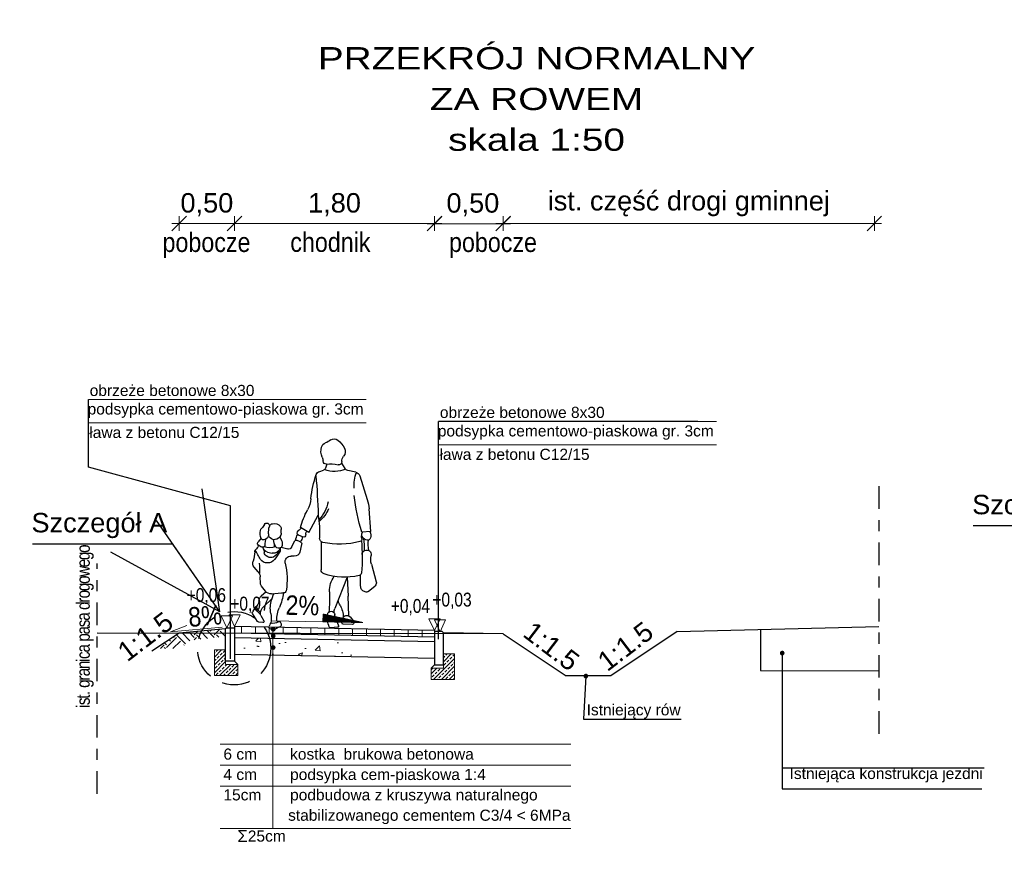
# Model space of a CAD drawing. Header units: metres. Extents: x -854 to 2789, y -128 to 3826.
# Tile 3 of 22: x 185 to 194, y 46 to 53. Entities that reach past the tile are written whole.
import ezdxf
from ezdxf.enums import TextEntityAlignment as Align

# ---------------------------------------------------------------- set-up
doc = ezdxf.new("R2010")
doc.units = ezdxf.units.M
doc.linetypes.add('DASHDOTX2', pattern=[50.8, 25.4, -12.7, 0, -12.7])
doc.linetypes.add('DASHED2', pattern=[0.375, 0.25, -0.125])
doc.layers.add('bloki', color=253, linetype='Continuous')
for name, color, linetype, lineweight in [('D_3_KONSTRUKCJA_ISTN', 9, 'Continuous', 30), ('D_3_KRESKOWANIE', 7, 'Continuous', 0), ('D_3_OPIS', 7, 'Continuous', 0), ('D_3_WYMIAROWANIE', 7, 'Continuous', 0), ('kreskowanie', 7, 'Continuous', 0), ('opis warstw', 7, 'Continuous', 0), ('pochylenia', 7, 'Continuous', 0), ('rzedne', 7, 'Continuous', 0), ('szczegół techniczny', 7, 'Continuous', 0)]:
    doc.layers.add(name, color=color, linetype=linetype, lineweight=lineweight)
doc.styles.add('opisy', font='arial.ttf', dxfattribs={"height": 0.175})
doc.styles.add('wym 1do50', font='arial.ttf', dxfattribs={"height": 0.175})
doc.styles.add('wym 1do50_0', font='arial.ttf')
doc.dimstyles.new('odniesienie', dxfattribs={"dimtxt": 1, "dimasz": 0, "dimexe": 0, "dimexo": 0, "dimgap": 0, "dimtad": 0, "dimdec": 0, "dimzin": 1, "dimdsep": 46, "dimtxsty": 'wym 1do50_0', "dimblk": 'TerminatorOpen', "dimcen": 0.09000000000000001, "dimse1": 1, "dimse2": 1, "dimadec": 6, "dimazin": 0, "dimtfac": 1, "dimtdec": 0, "dimtofl": 0, "dimtmove": 0, "dimatfit": 3, "dimldrblk": 'TerminatorOpen', "dimfxl": 1, "dimtzin": 1, "dimarcsym": 0})
doc.dimstyles.new('Wymiar_1 50', dxfattribs={"dimtxt": 0.175, "dimasz": 0.013125, "dimexe": 0.0175, "dimexo": 2.275, "dimgap": 0.065625, "dimtad": 1, "dimzin": 0, "dimtxsty": 'wym 1do50', "dimblk": 'znacznik wymiaru', "dimcen": 0.3, "dimse1": 1, "dimse2": 1, "dimadec": 0, "dimazin": 0, "dimtfac": 1, "dimtmove": 1, "dimatfit": 2, "dimfxl": 1, "dimtzin": 0, "dimlwd": -1, "dimlwe": 0, "dimarcsym": 0})

# ---------------------------------------------------------------- blocks, each defined once
blk = doc.blocks.new('TerminatorOpen')
at = {"color": 0, "linetype": 'ByBlock', "lineweight": -2}
for q in [(-1, 0.5), (-1, 0), (-1, -0.5)]:
    blk.add_line((0, 0), q, dxfattribs=at)
blk = doc.blocks.new('tytyyyy')
for p, q in [((1056.896188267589, 526.5077083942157), (1056.865527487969, 526.4583772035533)), ((1056.767370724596, 526.4257688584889), (1056.840506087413, 526.4409133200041)), ((1057.029200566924, 526.4996024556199), (1057.041426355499, 526.4614644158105)), ((1057.093202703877, 526.4329919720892), (1057.059834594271, 526.4432648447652)), ((1056.731870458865, 526.3936447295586), (1056.665265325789, 526.1812611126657)), ((1056.633125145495, 525.8915366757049), (1056.648823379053, 526.0958919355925)), ((1057.190316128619, 525.8822268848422), (1057.106873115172, 526.0397763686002)), ((1056.633125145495, 525.8915366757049), (1056.714449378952, 525.8859936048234)), ((1057.190316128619, 525.8822268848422), (1057.266798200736, 525.9275291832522)), ((1057.079583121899, 525.8013520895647), (1057.081070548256, 525.5485564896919)), ((1057.247210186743, 525.8429491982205), (1057.282854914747, 525.8584708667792)), ((1057.267937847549, 525.8002686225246), (1057.302392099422, 525.8139524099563)), ((1057.345829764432, 525.7507688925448), (1057.317603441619, 525.8080936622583)), ((1057.450749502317, 525.8452258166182), (1057.435848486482, 525.8111407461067)), ((1057.581838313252, 525.8201562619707), (1057.585404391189, 525.783984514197)), ((1057.620974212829, 525.8332969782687), (1057.645428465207, 525.7997068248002)), ((1057.255468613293, 525.7761006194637), (1057.272434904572, 525.7067801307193)), ((1057.439644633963, 525.7498700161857), (1057.380147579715, 525.7348914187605)), ((1057.448082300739, 525.7438159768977), (1057.448044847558, 525.7267854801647)), ((1057.5631277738, 525.7062878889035), (1057.520982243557, 525.697555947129)), ((1057.597220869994, 525.7296238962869), (1057.592924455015, 525.70118623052)), ((1057.321923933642, 525.6700519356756), (1057.349208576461, 525.6715233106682)), ((1056.628068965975, 525.5974462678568), (1056.583908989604, 525.4404104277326)), ((1057.647132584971, 525.530340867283), (1057.683151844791, 525.571879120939)), ((1056.844847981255, 525.4819593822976), (1056.837873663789, 525.3098192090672)), ((1056.844847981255, 525.4819593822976), (1056.955987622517, 525.1987732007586)), ((1057.625741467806, 525.4252178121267), (1057.628563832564, 525.4840112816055)), ((1056.655120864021, 525.352644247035), (1056.594831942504, 525.4043349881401)), ((1056.683242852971, 525.3487437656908), (1056.704513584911, 525.3585805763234)), ((1056.691675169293, 525.3557555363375), (1056.691675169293, 525.3557555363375)), ((1057.575337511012, 525.3482354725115), (1057.618652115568, 525.310116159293)), ((1057.581910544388, 525.3554425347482), (1057.616402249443, 525.3999208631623)), ((1056.830340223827, 525.1323606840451), (1056.837897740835, 525.3106752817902)), ((1057.527464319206, 525.332109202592), (1057.437277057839, 525.3412905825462)), ((1057.51001648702, 525.3338855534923), (1057.526300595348, 525.2779064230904)), ((1057.523697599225, 525.286847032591), (1057.596388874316, 525.2184628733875)), ((1057.676295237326, 525.2044099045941), (1057.698157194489, 525.1700332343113)), ((1056.819045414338, 525.1229545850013), (1056.786247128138, 525.0826710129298)), ((1056.894353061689, 525.0758090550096), (1056.885904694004, 525.1083692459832)), ((1056.955642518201, 525.1337116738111), (1056.923154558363, 525.0443751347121)), ((1057.623459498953, 525.1373018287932), (1057.595602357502, 525.0880348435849)), ((1057.651693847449, 525.0831365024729), (1057.69805821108, 525.1540487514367)), ((1056.799968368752, 525.0548138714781), (1056.880251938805, 525.0570476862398)), ((1056.932127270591, 525.0305067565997), (1056.99561576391, 525.0258491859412)), ((1057.537287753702, 525.0171118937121), (1057.500885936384, 525.0122643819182)), ((1057.605286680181, 525.0731445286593), (1057.640918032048, 525.0766142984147))]:
    blk.add_line(p, q)
for centre, radius, start, end in [((1057.064909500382, 526.54395772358), 0.2186948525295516, 128.3056999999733, 153.0738000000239), ((1056.96115883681, 526.6753033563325), 0.051317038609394, 52.95690999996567, 128.3056999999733), ((1057.105476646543, 526.8665178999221), 0.1882492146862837, 232.9568999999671, 250.2739999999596), ((1057.023408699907, 526.6376415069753), 0.0548972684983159, 15.93230000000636, 70.2739999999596), ((1056.930281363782, 526.6123338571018), 0.0676996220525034, 153.0738000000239, 219.5306000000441), ((1056.941672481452, 526.6143081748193), 0.1398980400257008, 337.2057999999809, 15.93230000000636), ((1056.825786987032, 526.526103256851), 0.0677823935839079, 356.2085000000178, 39.53064999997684), ((1056.92068799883, 526.5198137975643), 0.0273258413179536, 176.2085000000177, 285.0842000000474), ((1056.993534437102, 526.2495355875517), 0.2525968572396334, 81.41872000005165, 105.0842000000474), ((1057.035342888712, 526.5266008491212), 0.0276051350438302, 261.4187000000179, 357.6623999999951), ((1057.16275861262, 526.5214028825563), 0.0999164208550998, 157.2057999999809, 177.6623999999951), ((1056.776950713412, 526.3795061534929), 0.0472447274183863, 101.697600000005, 162.5880999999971), ((1056.483606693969, 526.3078662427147), 0.300481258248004, 355.1933999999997, 22.71533000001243), ((1056.832659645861, 526.4788079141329), 0.0386986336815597, 281.697600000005, 328.1370000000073), ((1056.957945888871, 526.6913092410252), 0.2583419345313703, 247.8603999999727, 290.6346999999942), ((1057.068066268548, 526.4700037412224), 0.027974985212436, 197.7732999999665, 252.8886000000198), ((1057.079315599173, 526.3878876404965), 0.0471962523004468, 20.06587000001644, 72.88865999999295), ((1062.528023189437, 525.900172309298), 5.422947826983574, 174.7837000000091, 178.5247999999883), ((1056.3284114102, 526.1136019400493), 0.8466281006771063, 4.997221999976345, 20.06587000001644), ((1057.03113743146, 526.066520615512), 0.383440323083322, 162.5880999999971, 175.6070000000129), ((1054.714981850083, 526.4739951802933), 2.084133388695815, 343.6125000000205, 352.9352000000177), ((1057.343510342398, 526.2236928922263), 0.3315671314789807, 191.1175000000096, 222.9410999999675), ((1057.425803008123, 526.2095543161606), 0.2549509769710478, 184.9971999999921, 208.9210000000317), ((1057.271832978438, 526.2012102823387), 0.2782835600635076, 201.9069999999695, 231.627600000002), ((1056.580318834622, 525.7424195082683), 0.7110002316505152, 15.09100999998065, 28.92101000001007), ((1058.068761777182, 525.8787972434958), 0.9752653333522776, 170.4990999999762, 182.6477999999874), ((1057.569596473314, 525.9437758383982), 0.0246504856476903, 30.30855000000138, 196.4213999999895), ((1056.702472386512, 525.8560738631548), 0.0703044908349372, 150.238199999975, 198.3069999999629), ((1056.627464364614, 525.8490915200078), 0.0879570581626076, 347.0252999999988, 25.16718000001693), ((1057.177483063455, 525.8683237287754), 0.0406377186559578, 354.3062000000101, 38.3045499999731), ((1057.328274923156, 525.9582086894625), 0.0739865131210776, 206.8147000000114, 235.6382000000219), ((1057.273991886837, 525.8788132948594), 0.022190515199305, 293.5301000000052, 55.63820000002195), ((1057.471966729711, 525.916231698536), 0.0336642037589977, 138.3094999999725, 189.008699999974), ((1057.30891430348, 525.8903809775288), 0.1314234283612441, 354.0334000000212, 9.008720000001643), ((1057.502999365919, 525.888588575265), 0.0752227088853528, 78.67848999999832, 138.3094999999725), ((1057.508788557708, 525.9174917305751), 0.045745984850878, 37.65525000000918, 78.67848999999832), ((1057.379184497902, 525.8876575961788), 0.1738602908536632, 354.7791000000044, 16.42143999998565), ((1057.823930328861, 526.0924462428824), 0.2699486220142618, 210.3085000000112, 219.5402000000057), ((1057.579880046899, 525.8909775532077), 0.0465190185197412, 14.34761999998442, 39.540260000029), ((1057.514090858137, 525.8741503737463), 0.1144251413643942, 336.7203999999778, 14.34761999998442), ((1056.665102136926, 525.8437062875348), 0.0309418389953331, 198.3069999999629, 296.1542000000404), ((1056.401228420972, 525.7723178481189), 0.2546493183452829, 348.3603000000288, 9.7850260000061), ((1056.646225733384, 525.8821466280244), 0.0737661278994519, 296.1542000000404, 339.1453999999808), ((1057.14016096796, 525.7521600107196), 0.4488330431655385, 170.055199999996, 184.2115000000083), ((1058.397268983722, 525.6573178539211), 1.686482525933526, 174.8241000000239, 184.6522999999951), ((1056.736086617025, 525.8240647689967), 0.0235105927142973, 167.0252999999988, 256.182700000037), ((1056.913226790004, 526.5443081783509), 0.7652161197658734, 256.182700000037, 281.3220999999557), ((1057.055853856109, 525.8319540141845), 0.0387248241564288, 281.3220999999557, 2.647784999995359), ((1057.238823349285, 525.8622081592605), 0.0210059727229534, 174.3062000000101, 293.5301000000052), ((1057.318387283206, 525.8451616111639), 0.067819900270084, 180.6313999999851, 221.5789000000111), ((1057.275580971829, 525.7810230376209), 0.0207065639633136, 111.662200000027, 193.7520000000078), ((1057.189625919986, 525.7981230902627), 0.1212267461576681, 7.734789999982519, 33.24206999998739), ((1057.306827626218, 525.802788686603), 0.0120123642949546, 26.21463999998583, 111.662200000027), ((1057.505883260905, 525.7805200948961), 0.076436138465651, 156.385200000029, 190.1225999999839), ((1057.474179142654, 525.8731070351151), 0.0347394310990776, 174.0334000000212, 205.044500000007), ((1057.505816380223, 525.8878903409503), 0.0696615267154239, 205.044500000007, 262.4445999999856), ((1057.348387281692, 525.830608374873), 0.1602241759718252, 333.113199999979, 355.8491000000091), ((1057.501830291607, 525.857839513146), 0.0393435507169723, 262.4445999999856, 287.3513000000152), ((1057.494754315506, 525.8804826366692), 0.0630689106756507, 287.3513000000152, 337.8376999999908), ((1057.604050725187, 525.8671091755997), 0.0519439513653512, 174.7791000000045, 260.1996000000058), ((1057.598959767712, 525.837633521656), 0.0220331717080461, 260.1996000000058, 336.7203999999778), ((1057.607582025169, 525.7721519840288), 0.0467998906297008, 17.82352999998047, 36.03090000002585), ((1056.670131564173, 525.6850118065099), 0.0408746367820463, 359.0814000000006, 192.5530000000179), ((1057.319326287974, 525.7182568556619), 0.0482753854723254, 193.7520000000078, 273.0860000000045), ((1057.372806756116, 525.7640513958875), 0.0300692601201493, 206.2145999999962, 284.1313000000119), ((1057.462461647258, 525.7727699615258), 0.0323261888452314, 190.1225999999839, 333.113199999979), ((1057.484714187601, 525.7267025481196), 0.0366692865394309, 179.8733999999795, 213.5590999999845), ((1057.508400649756, 525.7582969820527), 0.0620317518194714, 193.4992000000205, 281.7022999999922), ((1058.714270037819, 526.5423579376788), 1.512170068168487, 213.5590999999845, 216.6243999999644), ((1057.55937978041, 525.7544794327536), 0.1051435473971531, 199.7230000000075, 240.7652999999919), ((1057.541445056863, 525.922411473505), 0.1760199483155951, 252.6801000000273, 287.8721000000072), ((1054.657325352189, 525.913757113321), 2.846556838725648, 356.7326999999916, 357.3302999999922), ((1057.552266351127, 525.758722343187), 0.0535512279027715, 281.7022999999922, 350.9387999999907), ((1057.665594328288, 525.7918951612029), 0.0805792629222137, 185.6343999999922, 202.4260999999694), ((1057.744144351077, 525.7636073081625), 0.1566958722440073, 177.1225000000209, 184.023000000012), ((1057.607606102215, 525.767965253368), 0.0178447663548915, 202.4260999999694, 286.3366999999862), ((1057.589320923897, 525.8303355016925), 0.0828414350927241, 286.3366999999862, 316.0655000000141), ((1057.312988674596, 525.8668149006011), 0.3848734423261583, 324.0758000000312, 338.8539999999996), ((1057.682935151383, 525.7659989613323), 0.0350324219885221, 169.5631999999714, 234.920200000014), ((1057.639173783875, 525.7823044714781), 0.0136156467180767, 316.0655000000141, 17.82352999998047), ((1057.642298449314, 525.7081364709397), 0.0356741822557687, 359.4447000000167, 54.9202699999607), ((1057.901675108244, 525.705621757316), 0.2237157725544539, 179.4447000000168, 200.8996000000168), ((1056.472871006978, 525.6410872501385), 0.1612173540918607, 344.2936999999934, 12.5530099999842), ((1057.352014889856, 525.6194660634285), 0.0521311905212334, 347.5013999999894, 93.08588000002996), ((1057.562381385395, 525.6861247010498), 0.0769054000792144, 216.6243999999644, 324.0758000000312), ((1057.530449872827, 525.702786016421), 0.0459048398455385, 240.7652999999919, 272.193799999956), ((1057.52945201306, 525.7288427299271), 0.0719802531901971, 272.193799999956, 319.6102000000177), ((1057.55527063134, 525.7068764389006), 0.0380810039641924, 319.6102000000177, 351.4077999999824), ((1057.642881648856, 525.6068015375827), 0.0533026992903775, 319.0693000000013, 20.89954999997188), ((1057.041950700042, 525.5483264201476), 0.0391190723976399, 287.9895999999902, 0.3368376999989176), ((1058.073721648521, 525.4594874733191), 0.6870938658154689, 167.5013999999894, 188.3616000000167), ((1057.704778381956, 525.480354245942), 0.0763003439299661, 139.0693000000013, 177.2523000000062), ((1058.000768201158, 525.5563681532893), 0.3674510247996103, 172.2315999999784, 186.7588000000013), ((1056.617630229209, 525.4309267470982), 0.0350275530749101, 164.2936000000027, 229.3907999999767), ((1056.744251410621, 525.5227994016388), 0.0280008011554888, 184.6522999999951, 257.6957999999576), ((1055.448695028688, 525.4839765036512), 1.277395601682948, 355.508699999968, 0.7900259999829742), ((1056.867199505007, 526.086491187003), 0.6049456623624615, 257.6957999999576, 287.9895999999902), ((1056.785262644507, 525.3590781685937), 0.2195852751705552, 357.6732999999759, 36.2946100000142), ((1056.672218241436, 525.3725827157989), 0.0262664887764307, 229.3907999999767, 294.818800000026), ((1056.691675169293, 525.3863414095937), 0.0305875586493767, 294.818800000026, 355.508699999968), ((1058.186902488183, 525.3021279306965), 1.183210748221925, 177.6732999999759, 186.5980000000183), ((1057.416148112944, 525.3628341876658), 0.0224560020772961, 188.3616000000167, 279.7075000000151), ((1057.533652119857, 525.3928662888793), 0.0610705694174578, 264.1875000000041, 322.2088000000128), ((1057.581008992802, 525.4273633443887), 0.044785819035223, 322.2088000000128, 357.2523000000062), ((1057.14291377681, 525.2974596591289), 0.3052897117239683, 177.569699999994, 177.6795999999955), ((1056.70908287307, 525.3350278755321), 0.2268736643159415, 331.9699999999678, 343.9571999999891), ((1057.908007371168, 525.4065848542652), 0.4935887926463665, 187.6893999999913, 203.5904999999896), ((1057.430768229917, 525.2773687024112), 0.064253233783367, 84.1874800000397, 99.70748000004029), ((1057.257739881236, 525.1997951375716), 0.2796877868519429, 350.7907000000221, 16.21748999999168), ((1057.573630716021, 525.258955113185), 0.0681495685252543, 4.37555999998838, 48.65251000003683), ((1057.71621497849, 525.269867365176), 0.0748511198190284, 184.3756000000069, 232.7106000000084), ((1057.124984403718, 525.113596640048), 0.2443018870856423, 151.9699999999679, 178.5205000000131), ((1056.858103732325, 525.1603596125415), 0.105149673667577, 359.9952999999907, 21.42800000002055), ((1056.989930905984, 525.1422055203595), 0.0322615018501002, 5.640022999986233, 176.9925999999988), ((1057.210249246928, 525.101879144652), 0.2678004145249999, 357.2805999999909, 23.59048000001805), ((1057.531723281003, 525.1497229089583), 0.0943763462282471, 358.0337999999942, 46.74939999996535), ((1057.555131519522, 525.2553462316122), 0.1156072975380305, 307.2545999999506, 340.2560000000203), ((1057.49356918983, 525.3019272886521), 0.2049517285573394, 310.2468999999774, 332.2132999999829), ((1057.657052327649, 525.1921734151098), 0.0228053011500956, 32.45733999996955, 52.71059000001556), ((1056.799492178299, 525.0718871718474), 0.0170793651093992, 140.8475000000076, 271.5932000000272), ((1056.84878591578, 525.0987384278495), 0.0383505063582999, 14.54438999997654, 140.8475000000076), ((1056.922547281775, 525.1457475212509), 0.035216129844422, 340.0149999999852, 356.9925999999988), ((1056.777857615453, 525.1212638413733), 0.2453668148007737, 338.8950000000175, 5.640022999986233), ((1057.467376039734, 525.089666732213), 0.010381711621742, 245.9550999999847, 357.2805999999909), ((1057.840147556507, 525.1053676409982), 0.3103255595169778, 170.7907000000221, 186.8770999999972), ((1057.604318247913, 525.0831070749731), 0.010009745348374, 150.5167999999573, 275.5572000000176), ((1057.605998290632, 525.1471734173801), 0.0200589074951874, 330.516999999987, 358.0337999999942), ((1057.639508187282, 525.0911033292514), 0.0145591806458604, 275.5572000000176, 326.8224999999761), ((1057.685717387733, 525.1621199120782), 0.0147489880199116, 326.8224999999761, 32.45733999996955), ((1056.879834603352, 525.0720396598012), 0.0150001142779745, 271.5932000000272, 14.54438999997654), ((1056.932884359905, 525.0408358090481), 0.0103563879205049, 160.0149000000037, 265.8040000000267), ((1056.99642635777, 525.0369032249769), 0.011082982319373, 265.8040000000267, 338.8950000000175), ((1057.488962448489, 525.051191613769), 0.0492231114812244, 152.4031999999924, 186.9725000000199), ((1057.45118556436, 525.0465714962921), 0.0111626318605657, 186.9725000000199, 261.5470000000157), ((1057.457536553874, 525.0676175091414), 0.0137625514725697, 56.59973999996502, 152.4031999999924), ((1057.441469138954, 524.9811996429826), 0.0549270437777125, 43.76057999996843, 81.54700999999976), ((1057.510637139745, 525.1481472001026), 0.0826981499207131, 236.5996999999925, 284.4124999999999), ((1057.497836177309, 525.0351750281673), 0.0231135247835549, 223.7606000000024, 277.5837000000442), ((1057.53283885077, 525.0617614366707), 0.0064952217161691, 13.41395999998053, 104.412400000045), ((1057.535241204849, 525.0324757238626), 0.0155005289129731, 277.5837000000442, 31.22471000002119), ((1057.616442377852, 525.0816999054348), 0.0794551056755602, 193.4139999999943, 211.2246999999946)]:
    blk.add_arc(centre, radius, start, end)
blk = doc.blocks.new('znacznik wymiaru')
at = {"color": 7}
for p, q in [((-5, -5), (5, 5)), ((-5, 0), (0, 0)), ((0, 5), (0, -5)), ((5, 0), (0, 0))]:
    blk.add_line(p, q, dxfattribs=at)
blk = doc.blocks.new('*D232')
at = {"layer": 'D_3_WYMIAROWANIE', "color": 0, "linetype": 'Continuous', "transparency": 16777216}
blk.add_line((192.4044256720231, 51.43634987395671), (189.0901124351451, 51.43634987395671), dxfattribs=at)
at = {"layer": 'Defpoints', "color": 0, "linetype": 'Continuous', "transparency": 16777216}
for p in [(189.0769874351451, 51.43634987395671), (192.4175506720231, 48.41574946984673), (189.0769874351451, 47.74299324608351)]:
    blk.add_point(p, dxfattribs=at)
at = {"layer": 'D_3_WYMIAROWANIE', "color": 0, "linetype": 'Continuous', "transparency": 16777216, "xscale": 0.013125, "yscale": 0.013125, "zscale": 0.013125, "rotation": 180}
blk.add_blockref('znacznik wymiaru', (189.0769874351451, 51.43634987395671), dxfattribs=at)
at = {"layer": 'D_3_WYMIAROWANIE', "color": 0, "linetype": 'Continuous', "transparency": 16777216, "xscale": 0.013125, "yscale": 0.013125, "zscale": 0.013125}
blk.add_blockref('znacznik wymiaru', (192.4175506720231, 51.43634987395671), dxfattribs=at)
at = {"layer": 'D_3_WYMIAROWANIE', "color": 0, "linetype": 'Continuous', "transparency": 16777216, "insert": (190.7472690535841, 51.61567712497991), "char_height": 0.175, "attachment_point": 5, "style": 'wym 1do50'}
blk.add_mtext('ist. część drogi gminnej', dxfattribs=at)
blk = doc.blocks.new('*D233')
at = {"layer": 'D_3_WYMIAROWANIE', "color": 0, "linetype": 'Continuous', "transparency": 16777216}
blk.add_line((189.0638624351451, 51.4355661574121), (188.4707177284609, 51.4355661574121), dxfattribs=at)
at = {"layer": 'Defpoints', "color": 0, "linetype": 'Continuous', "transparency": 16777216}
for p in [(188.4575927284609, 51.4355661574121), (188.4575927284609, 47.71355603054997), (189.0769874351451, 47.74299324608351)]:
    blk.add_point(p, dxfattribs=at)
at = {"layer": 'D_3_WYMIAROWANIE', "color": 0, "linetype": 'Continuous', "transparency": 16777216, "xscale": 0.013125, "yscale": 0.013125, "zscale": 0.013125, "rotation": 180}
blk.add_blockref('znacznik wymiaru', (188.4575927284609, 51.4355661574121), dxfattribs=at)
at = {"layer": 'D_3_WYMIAROWANIE', "color": 0, "linetype": 'Continuous', "transparency": 16777216, "xscale": 0.013125, "yscale": 0.013125, "zscale": 0.013125}
blk.add_blockref('znacznik wymiaru', (189.0769874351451, 51.4355661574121), dxfattribs=at)
at = {"layer": 'D_3_WYMIAROWANIE', "color": 0, "linetype": 'Continuous', "transparency": 16777216, "insert": (188.8035975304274, 51.60635827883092), "char_height": 0.175, "attachment_point": 5, "style": 'wym 1do50'}
blk.add_mtext('0,50', dxfattribs=at)
blk = doc.blocks.new('*D234')
at = {"layer": 'D_3_WYMIAROWANIE', "color": 0, "linetype": 'Continuous', "transparency": 16777216}
blk.add_line((188.4444677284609, 51.43634987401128), (186.6713125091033, 51.43634987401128), dxfattribs=at)
at = {"layer": 'Defpoints', "color": 0, "linetype": 'Continuous', "transparency": 16777216}
for p in [(186.6581875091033, 51.43634987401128), (186.6581875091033, 47.74954413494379), (188.4575927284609, 47.71355603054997)]:
    blk.add_point(p, dxfattribs=at)
at = {"layer": 'D_3_WYMIAROWANIE', "color": 0, "linetype": 'Continuous', "transparency": 16777216, "xscale": 0.013125, "yscale": 0.013125, "zscale": 0.013125, "rotation": 180}
blk.add_blockref('znacznik wymiaru', (186.6581875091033, 51.43634987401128), dxfattribs=at)
at = {"layer": 'D_3_WYMIAROWANIE', "color": 0, "linetype": 'Continuous', "transparency": 16777216, "xscale": 0.013125, "yscale": 0.013125, "zscale": 0.013125}
blk.add_blockref('znacznik wymiaru', (188.4575927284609, 51.43634987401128), dxfattribs=at)
at = {"layer": 'D_3_WYMIAROWANIE', "color": 0, "linetype": 'Continuous', "transparency": 16777216, "insert": (187.5578901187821, 51.60714199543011), "char_height": 0.175, "attachment_point": 5, "style": 'wym 1do50'}
blk.add_mtext('1,80', dxfattribs=at)
blk = doc.blocks.new('*D235')
at = {"layer": 'D_3_WYMIAROWANIE', "color": 0, "linetype": 'Continuous', "transparency": 16777216}
blk.add_line((186.6450625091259, 51.43634987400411), (186.1727746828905, 51.43634987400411), dxfattribs=at)
at = {"layer": 'Defpoints', "color": 0, "linetype": 'Continuous', "transparency": 16777216}
for p in [(186.1596496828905, 51.43634987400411), (186.1596496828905, 47.75103014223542), (186.6581875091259, 47.74954413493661)]:
    blk.add_point(p, dxfattribs=at)
at = {"layer": 'D_3_WYMIAROWANIE', "color": 0, "linetype": 'Continuous', "transparency": 16777216, "xscale": 0.013125, "yscale": 0.013125, "zscale": 0.013125, "rotation": 180}
blk.add_blockref('znacznik wymiaru', (186.1596496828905, 51.43634987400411), dxfattribs=at)
at = {"layer": 'D_3_WYMIAROWANIE', "color": 0, "linetype": 'Continuous', "transparency": 16777216, "xscale": 0.013125, "yscale": 0.013125, "zscale": 0.013125}
blk.add_blockref('znacznik wymiaru', (186.6581875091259, 51.43634987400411), dxfattribs=at)
at = {"layer": 'D_3_WYMIAROWANIE', "color": 0, "linetype": 'Continuous', "transparency": 16777216, "insert": (186.4089185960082, 51.60714199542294), "char_height": 0.175, "attachment_point": 5, "style": 'wym 1do50'}
blk.add_mtext('0,50', dxfattribs=at)

msp = doc.modelspace()

# ---------------------------------------------------------------- hatches: boundary and pattern name
at = {"layer": 'D_3_KRESKOWANIE', "linetype": 'Continuous', "lineweight": 0}
h = msp.add_hatch(dxfattribs=at)
h.set_pattern_fill('ANSI31', color=256, angle=45, style=0)
h.set_pattern_definition([(90, (-690.4040834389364, -424.584294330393), (-0.125, 0), [])])
h.paths.add_polyline_path([(186.6578784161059, 47.80956231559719), (186.6578784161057, 47.74955031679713), (188.4575927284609, 47.71355603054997), (188.4575185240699, 47.77356951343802)])
at = {"layer": 'D_3_KRESKOWANIE', "linetype": 'Continuous'}
h = msp.add_hatch(dxfattribs=at)
h.set_pattern_fill('AR-CONC', color=256, scale=0.05, style=0)
h.set_pattern_definition([(49.99999999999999, (-690.4040834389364, -424.584294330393), (0.3586300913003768, -0.03137606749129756), [0.03750000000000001, -0.4125]), (355, (-690.4040834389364, -424.584294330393), (-0.06937566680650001, 0.376096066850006), [0.03, -0.33]), (100.45144446, (-690.3741975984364, -424.586909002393), (0.289254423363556, 0.3447199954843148), [0.03187009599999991, -0.3505710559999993]), (46.18420000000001, (-690.4040834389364, -424.484294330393), (0.5336206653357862, -0.08275964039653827), [0.05625, -0.61875]), (96.63563549, (-690.3596150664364, -424.491190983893), (0.4673309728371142, 0.4870593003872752), [0.04780517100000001, -0.52585688]), (351.1841639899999, (-690.4040834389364, -424.484294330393), (0.4673309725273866, 0.4870593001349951), [0.04500000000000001, -0.4950000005]), (21, (-690.3540834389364, -424.509294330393), (0.2984535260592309, -0.2013094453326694), [0.03750000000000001, -0.4125]), (326.0000000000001, (-690.3540834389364, -424.509294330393), (0.1216576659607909, 0.3625750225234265), [0.03, -0.33]), (71.45144474, (-690.3292123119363, -424.526070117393), (0.4201111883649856, 0.1612655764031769), [0.03187009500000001, -0.350571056]), (37.50000000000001, (-690.4040834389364, -424.584294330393), (0.006079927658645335, 0.1664469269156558), [0, -0.326, 0, -0.335, 0, -0.33125]), (7.499999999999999, (-690.4040834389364, -424.584294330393), (0.1315347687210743, 0.1972058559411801), [0, -0.191, 0, -0.3185, 0, -0.12625]), (327.5, (-690.5155834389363, -424.584294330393), (0.2669112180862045, -0.01127743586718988), [0, -0.125, 0, -0.39, 0, -0.5175]), (317.5, (-690.5655834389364, -424.584294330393), (0.2915930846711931, 0.05005249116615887), [0, -0.1625, 0, -0.259, 0, -0.3675])])
h.paths.add_polyline_path([(186.6578784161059, 47.70954231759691), (186.6578784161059, 47.55951232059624), (187.8576084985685, 47.53551771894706), (187.8576084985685, 47.6227655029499), (188.0076084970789, 47.6227655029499), (188.0076084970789, 47.68254771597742)])
at = {"layer": 'kreskowanie'}
h = msp.add_hatch(dxfattribs=at)
h.set_pattern_fill('EARTH', color=252, scale=0.02, angle=45, style=0)
h.set_pattern_definition([(45, (-2157.912422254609, -3886.51551065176), (1.387778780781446e-17, 0.179605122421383), [0.127, -0.127]), (45, (-2157.946098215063, -3886.481834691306), (1.387778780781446e-17, 0.179605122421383), [0.127, -0.127]), (45, (-2157.979774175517, -3886.448158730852), (1.387778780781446e-17, 0.179605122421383), [0.127, -0.127]), (135, (-2157.979774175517, -3886.42570809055), (-0.179605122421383, 1.387778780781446e-17), [0.127, -0.127]), (135, (-2157.946098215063, -3886.392032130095), (-0.179605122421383, 1.387778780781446e-17), [0.127, -0.127]), (135, (-2157.912422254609, -3886.358356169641), (-0.179605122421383, 1.387778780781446e-17), [0.127, -0.127])])
h.paths.add_polyline_path([(185.9492226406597, 47.6107454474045), (186.1571522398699, 47.6107454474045), (186.2664760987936, 47.6886349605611), (186.5778784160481, 47.71931692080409), (186.5778784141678, 47.789562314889), (186.1569379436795, 47.74922231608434)])
at = {"layer": 'kreskowanie', "linetype": 'Continuous', "lineweight": 0}
h = msp.add_hatch(dxfattribs=at)
h.set_pattern_fill('ANSI33', color=256, scale=0.2, style=0)
h.set_pattern_definition([(45, (-653.4522741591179, -426.6081628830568), (-0.03535533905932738, 0.03535533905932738), []), (45, (-653.4169188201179, -426.6081628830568), (-0.03535533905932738, 0.03535533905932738), [0.025, -0.0125])])
h.paths.add_polyline_path([(186.5778784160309, 47.46956231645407), (186.5778784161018, 47.49956231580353), (186.5778784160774, 47.59956231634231), (186.4778784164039, 47.59956231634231), (186.4778784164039, 47.36956231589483), (186.6878784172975, 47.36956231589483), (186.6878784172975, 47.46956231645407)])
h = msp.add_hatch(dxfattribs=at)
h.set_pattern_fill('ANSI33', color=256, scale=0.2, style=0)
h.set_pattern_definition([(45, (-653.5071709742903, -426.6439502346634), (-0.03535533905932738, 0.03535533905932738), []), (45, (-653.4718156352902, -426.6439502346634), (-0.03535533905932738, 0.03535533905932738), [0.025, -0.0125])])
h.paths.add_polyline_path([(188.5379015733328, 47.43377496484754), (188.5379015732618, 47.463774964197), (188.5379015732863, 47.56377496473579), (188.6379015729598, 47.56377496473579), (188.6379015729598, 47.3337749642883), (188.4279015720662, 47.3337749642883), (188.4279015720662, 47.43377496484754)])
at = {"layer": 'opis warstw', "linetype": 'Continuous', "lineweight": 0}
h = msp.add_hatch(color=256, dxfattribs=at)
edge = h.paths.add_edge_path()
edge.add_arc((187.0059188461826, 47.78488326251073), 0.02133896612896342, 0, 360)
h = msp.add_hatch(color=256, dxfattribs=at)
edge = h.paths.add_edge_path()
edge.add_arc((187.005957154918, 47.72493726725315), 0.02133896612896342, 0, 360)
h = msp.add_hatch(color=256, dxfattribs=at)
edge = h.paths.add_edge_path()
edge.add_arc((187.0059571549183, 47.62068761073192), 0.02133896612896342, 0, 360)
at = {"layer": 'opis warstw', "linetype": 'Continuous', "lineweight": 30}
h = msp.add_hatch(color=252, dxfattribs=at)
edge = h.paths.add_edge_path()
edge.add_arc((191.5879906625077, 47.57101300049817), 0.02133896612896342, 0, 360)
h = msp.add_hatch(color=252, dxfattribs=at)
edge = h.paths.add_edge_path()
edge.add_arc((189.820409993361, 47.36404941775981), 0.02133896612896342, 0, 360)
at = {"layer": 'pochylenia', "linetype": 'Continuous', "lineweight": 0}
h = msp.add_hatch(dxfattribs=at)
h.set_pattern_fill('CROSSHATCH', color=256, style=0, pattern_type=2)
h.set_pattern_definition([(45, (204.4167090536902, 47.8845210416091), (-0.007071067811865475, 0.007071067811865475), []), (315, (204.4167090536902, 47.8845210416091), (0.0007071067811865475, 0.0007071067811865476), [])])
h.paths.add_polyline_path([(187.4550571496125, 47.92120793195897), (187.4536899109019, 47.85284599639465), (187.8121283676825, 47.84567722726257)])

# ---------------------------------------------------------------- linework, layer by layer
for p, q in [((188.4940947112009, 47.69761052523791), (188.4952066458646, 49.65595442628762)), ((190.8283645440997, 49.65595442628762), (188.4952066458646, 49.65595442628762)), ((186.5878784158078, 47.79956231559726), (186.5778784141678, 47.789562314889)), ((186.5778784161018, 47.49956231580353), (186.5778784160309, 47.78956231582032)), ((188.5279015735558, 47.76377496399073), (188.5379015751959, 47.75377496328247)), ((188.5379015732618, 47.463774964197), (188.5379015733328, 47.75377496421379)), ((186.6578784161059, 47.49956231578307), (186.5778784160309, 47.49956231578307)), ((188.4579015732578, 47.46377496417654), (188.5379015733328, 47.46377496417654))]:
    msp.add_line(p, q)
at = {"color": 252, "linetype": 'DASHDOTX2', "ltscale": 0.008}
msp.add_line((192.4571178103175, 49.07236883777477), (192.4571178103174, 46.82245058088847), dxfattribs=at)
at = {"lineweight": 13}
for p, q in [((186.5778784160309, 47.59956231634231), (186.4778784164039, 47.59956231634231)), ((186.4778784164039, 47.36956231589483), (186.4778784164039, 47.59956231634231)), ((188.5379015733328, 47.56377496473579), (188.6379015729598, 47.56377496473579)), ((188.6379015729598, 47.3337749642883), (188.6379015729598, 47.56377496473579)), ((186.5778784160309, 47.46956231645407), (186.5778784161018, 47.49956231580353)), ((186.6878784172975, 47.46956231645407), (186.5778784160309, 47.46956231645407)), ((186.6578784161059, 47.49956231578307), (186.6878784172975, 47.46956231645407)), ((186.6878784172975, 47.36956231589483), (186.6878784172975, 47.46956231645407)), ((188.4579015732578, 47.46377496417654), (188.4279015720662, 47.43377496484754)), ((188.4279015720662, 47.43377496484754), (188.5379015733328, 47.43377496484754)), ((188.4279015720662, 47.3337749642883), (188.4279015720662, 47.43377496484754)), ((188.5379015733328, 47.43377496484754), (188.5379015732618, 47.463774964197)), ((186.6878784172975, 47.36956231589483), (186.4778784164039, 47.36956231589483)), ((188.4279015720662, 47.3337749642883), (188.6379015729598, 47.3337749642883))]:
    msp.add_line(p, q, dxfattribs=at)
at = {"color": 252, "lineweight": 25}
for p, q in [((191.5879906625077, 47.57101300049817), (191.5879906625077, 46.95960354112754)), ((189.820409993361, 47.36404941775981), (189.7983246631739, 46.97731716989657)), ((189.7983246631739, 46.97731716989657), (190.679127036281, 46.97731716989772)), ((191.5879906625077, 46.95960354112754), (191.587990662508, 46.34819408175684)), ((191.5879906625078, 46.5381940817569), (193.4055706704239, 46.5381940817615)), ((191.5879906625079, 46.34819408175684), (193.3846256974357, 46.34819408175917))]:
    msp.add_line(p, q, dxfattribs=at)
at = {"flags": 128}
msp.add_lwpolyline([(186.6228784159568, 47.51873665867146), (186.6228784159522, 48.89761568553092), (185.3428733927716, 49.2432632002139), (185.3428733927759, 49.85329895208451)], dxfattribs=at)
at = {"linetype": 'DASHDOTX2', "ltscale": 0.008}
msp.add_lwpolyline([(185.4219221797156, 46.30395480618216), (185.4219221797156, 48.37798950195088)], dxfattribs=at)
at = {"ltscale": 0.005}
for points in [[(186.5778784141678, 47.789562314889), (186.159649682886, 47.75103014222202)], [(186.159649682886, 47.75103014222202), (185.9148189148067, 47.58780963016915)]]:
    msp.add_lwpolyline(points, dxfattribs=at)
for points in [[(186.5878784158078, 47.79956231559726), (186.6578784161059, 47.79956231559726)], [(188.4575185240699, 47.77356951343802), (186.6578784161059, 47.80956231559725)], [(186.6582614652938, 47.80935686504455), (186.6578784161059, 47.49956231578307)], [(188.4575927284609, 47.71355603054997), (186.6578784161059, 47.74955031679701)], [(188.4576421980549, 47.67354704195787), (186.6578784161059, 47.70954231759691)], [(188.4575185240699, 47.77356951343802), (188.4579015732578, 47.46377496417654)], [(188.5279015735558, 47.76377496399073), (188.4579015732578, 47.76377496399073)], [(189.0769874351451, 47.74299324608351), (188.5379015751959, 47.75377496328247)], [(188.4578277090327, 47.5235133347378), (186.6578784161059, 47.5595123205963)]]:
    msp.add_lwpolyline(points)
at = {"color": 252, "lineweight": 30}
for points in [[(190.6424084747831, 47.76382765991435), (192.4571178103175, 47.81122098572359)], [(189.0769874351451, 47.74299324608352), (189.644072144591, 47.36493677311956)], [(190.6424084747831, 47.76382765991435), (190.044072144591, 47.36493677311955), (189.644072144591, 47.36493677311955)]]:
    msp.add_lwpolyline(points, dxfattribs=at)
at = {"color": 252, "lineweight": 25}
msp.add_lwpolyline([(191.3921528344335, 47.78340813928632), (191.3921528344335, 47.41340711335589), (192.4571178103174, 47.41089922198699)], dxfattribs=at)
at = {"linetype": 'DASHED2'}
msp.add_circle((186.6541018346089, 47.61474707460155), 0.3301695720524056, dxfattribs=at)
at = {"layer": 'D_3_KONSTRUKCJA_ISTN', "color": 252, "linetype": 'Continuous', "true_color": 0x939598}
msp.add_lwpolyline([(189.0769874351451, 47.74299324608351), (185.4219221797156, 47.75089837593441)], dxfattribs=at)
at = {"layer": 'D_3_WYMIAROWANIE', "linetype": 'Continuous', "flags": 128}
for points in [[(186.5384198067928, 47.90644043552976), (186.6381031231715, 47.90644043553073), (186.588261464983, 47.79955465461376), (186.5384198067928, 47.90644043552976)], [(186.6084198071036, 47.91624264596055), (186.7081031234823, 47.91624264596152), (186.6582614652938, 47.80935686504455), (186.6084198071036, 47.91624264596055)], [(188.4080599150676, 47.88024984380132), (188.5077432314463, 47.88024984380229), (188.4579015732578, 47.77336406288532), (188.4080599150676, 47.88024984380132)], [(188.45869680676, 47.87045529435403), (188.5583801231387, 47.870455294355), (188.5085384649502, 47.76356951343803), (188.45869680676, 47.87045529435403)], [(186.5469765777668, 47.80395241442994), (186.0816356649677, 47.76315823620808), (186.2292750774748, 47.81778895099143)]]:
    msp.add_lwpolyline(points, dxfattribs=at)
at = {"layer": 'opis warstw', "linetype": 'Continuous', "lineweight": 0}
for p, q in [((185.3428733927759, 49.85329895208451), (187.8432040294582, 49.85329895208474)), ((185.3428733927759, 49.64232018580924), (187.8432040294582, 49.64232018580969)), ((188.4952066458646, 49.65595442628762), (190.9955372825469, 49.65595442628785)), ((188.4952066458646, 49.44497566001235), (190.9955372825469, 49.4449756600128)), ((187.0039834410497, 47.78488326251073), (187.0039834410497, 47.1734738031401)), ((187.0039834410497, 47.1734738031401), (187.0039834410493, 45.9920643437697)), ((186.5295211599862, 46.75206434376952), (189.6843085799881, 46.75206434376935)), ((186.5295211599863, 46.56206434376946), (189.6843085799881, 46.56206434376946)), ((186.5295211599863, 46.37206434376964), (189.6843085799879, 46.37206434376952)), ((186.5295211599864, 45.99206434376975), (189.6843085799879, 45.99206434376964))]:
    msp.add_line(p, q, dxfattribs=at)
at = {"layer": 'pochylenia', "linetype": 'Continuous'}
msp.add_line((187.4536899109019, 47.85284599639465), (186.9925195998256, 47.86206940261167), dxfattribs=at)
at = {"layer": 'pochylenia', "linetype": 'Continuous', "flags": 128}
msp.add_lwpolyline([(187.4550571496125, 47.92120793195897), (187.4536899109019, 47.85284599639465), (187.8121283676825, 47.84567722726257), (187.4550571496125, 47.92120793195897)], close=True, dxfattribs=at)

# ---------------------------------------------------------------- block references
at = {"layer": 'bloki', "xscale": -1}
msp.add_blockref('tytyyyy', (1244.517465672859, -477.2270412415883), dxfattribs=at)

# ---------------------------------------------------------------- texts
at = {"layer": 'D_3_OPIS', "linetype": 'Continuous', "style": 'opisy', "width": 0.8571428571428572}
for s, p in [('pobocze', (186.0093929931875, 51.18098715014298)), ('chodnik', (187.1596342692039, 51.18186616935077)), ('pobocze', (188.5885025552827, 51.18098715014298))]:
    msp.add_text(s, height=0.175, rotation=359.9999999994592, dxfattribs=at).set_placement(p)
at = {"layer": 'D_3_OPIS', "linetype": 'Continuous', "insert": (189.3766753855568, 52.55695634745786), "char_height": 0.2, "attachment_point": 5, "line_spacing_factor": 1.1, "style": 'opisy'}
msp.add_mtext('{\\W1.25;PRZEKRÓJ NORMALNY\\PZA ROWEM \\Pskala 1:50}', dxfattribs=at)
at = {"layer": 'D_3_WYMIAROWANIE', "linetype": 'Continuous', "style": 'opisy', "width": 0.8571428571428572}
msp.add_text('8%%%', height=0.175, rotation=4.854676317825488, dxfattribs=at).set_placement((186.4040073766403, 47.76627497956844), align=Align.BOTTOM_CENTER)
at = {"layer": 'D_3_WYMIAROWANIE', "linetype": 'Continuous', "insert": (185.5856266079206, 47.624701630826), "char_height": 0.175, "attachment_point": 1, "rotation": 37.38345454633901, "style": 'opisy'}
msp.add_mtext('1:1.5', dxfattribs=at)
at = {"layer": 'D_3_WYMIAROWANIE', "color": 252, "linetype": 'Continuous', "char_height": 0.175, "style": 'opisy'}
for insert, attachment_point, rotation in [((189.7812234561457, 47.53720484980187), 3, 322.616545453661), ((189.9069208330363, 47.53720484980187), 1, 37.38345454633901)]:
    msp.add_mtext('1:1.5', dxfattribs=dict(at, insert=insert, attachment_point=attachment_point, rotation=rotation))
at = {"layer": 'opis warstw', "linetype": 'Continuous', "lineweight": 0, "style": 'opisy'}
for s, p in [('obrzeże betonowe 8x30', (185.3539885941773, 49.88490946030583)), ('podsypka cementowo-piaskowa gr. 3cm', (185.3352360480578, 49.71824279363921)), ('obrzeże betonowe 8x30', (188.506321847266, 49.68756493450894)), ('ława z betonu C12/15', (185.3506145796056, 49.50726402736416)), ('podsypka cementowo-piaskowa gr. 3cm', (188.4875693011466, 49.52089826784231)), ('ława z betonu C12/15', (188.5029478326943, 49.30991950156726))]:
    msp.add_text(s, height=0.1, dxfattribs=at).set_placement(p)
at = {"layer": 'opis warstw', "linetype": 'Continuous', "lineweight": 0, "insert": (185.2345727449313, 47.07589890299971), "char_height": 0.12, "width": 3.81564053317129, "attachment_point": 1, "rotation": 90.00000000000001, "style": 'opisy'}
msp.add_mtext('{\\fArial Narrow|b0|i0|c0|p34;\\T0.8;ist. granica pasa drogowego}', dxfattribs=at)
at = {"layer": 'opis warstw', "color": 252, "linetype": 'Continuous', "lineweight": 30, "char_height": 0.1, "width": 4.600762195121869, "attachment_point": 7, "line_spacing_factor": 1.1, "style": 'opisy'}
for s, insert in [('\\A1;\\pxt6;Istniejący rów^I', (189.8274263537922, 46.98018247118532)), ('\\A1;\\pxt6;Istniejąca konstrukcja jezdni\\P^I', (191.6543839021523, 46.22368505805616))]:
    msp.add_mtext(s, dxfattribs=dict(at, insert=insert))
at = {"layer": 'opis warstw', "linetype": 'Continuous', "lineweight": 0, "insert": (186.5578075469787, 45.67825835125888), "char_height": 0.1, "width": 4.600762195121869, "attachment_point": 7, "line_spacing_factor": 1.1, "style": 'opisy'}
msp.add_mtext('\\A1;\\pxt6;6 cm^Ikostka  brukowa betonowa\\P4 cm^Ipodsypka cem-piaskowa 1:4\\P15cm^Ipodbudowa z kruszywa naturalnego\\P               stabilizowanego cementem C3/4 < 6MPa\\P{\\fArial|b0|i0|c238|p34;\\H1.08333x;   \\fArial|b0|i0|c0|p34;Ʃ}25cm\\P^I', dxfattribs=at)
at = {"layer": 'pochylenia', "linetype": 'Continuous', "style": 'opisy', "width": 0.8571428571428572}
msp.add_text('2%', height=0.175, rotation=358.8542371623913, dxfattribs=at).set_placement((187.1154934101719, 47.91587830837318))
at = {"layer": 'rzedne', "style": 'opisy', "width": 0.8}
for s, p in [('+0,06', (186.5806222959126, 48.03063755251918)), ('+0,07', (186.9732704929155, 47.95362016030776)), ('+0,04', (188.4179802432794, 47.93275305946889)), ('+0,03', (188.7924380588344, 47.98991640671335))]:
    msp.add_text(s, height=0.125, dxfattribs=at).set_placement(p, align=Align.RIGHT)
at = {"layer": 'szczegół techniczny', "linetype": 'Continuous', "char_height": 0.175, "attachment_point": 6, "line_spacing_factor": 1.028571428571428, "style": 'wym 1do50'}
for insert in [(194.5209504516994, 48.88150405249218), (186.0522326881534, 48.71865727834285)]:
    msp.add_mtext('Szczegół A', dxfattribs=dict(at, insert=insert))

# ---------------------------------------------------------------- dimensions: what is measured, and where the dimension line sits
at = {"layer": 'D_3_WYMIAROWANIE', "color": 252, "linetype": 'Continuous'}
dim = msp.add_linear_dim(base=(189.0769874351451, 51.43634987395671), p1=(192.4175506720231, 48.41574946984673), p2=(189.0769874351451, 47.74299324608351), angle=180, text='ist. część drogi gminnej', dimstyle='Wymiar_1 50', dxfattribs=at)
dim.commit()
dim.dimension.update_dxf_attribs({"geometry": '*D232', "text_midpoint": (190.7472690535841, 51.43634987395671), "dimtype": 160})
at = {"layer": 'D_3_WYMIAROWANIE', "linetype": 'Continuous'}
for base, p1, p2, picture, middle in [((186.1596496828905, 51.43634987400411), (186.6581875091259, 47.74954413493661), (186.1596496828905, 47.75103014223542), '*D235', (186.4089185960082, 51.43634987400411)), ((188.4575927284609, 51.4355661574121), (189.0769874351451, 47.74299324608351), (188.4575927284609, 47.71355603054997), '*D233', (188.8035975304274, 51.4355661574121))]:
    dim = msp.add_linear_dim(base=base, p1=p1, p2=p2, text='0,50', dimstyle='Wymiar_1 50', dxfattribs=at)
    dim.commit()
    dim.dimension.update_dxf_attribs({"geometry": picture, "text_midpoint": middle, "dimtype": 160})
dim = msp.add_linear_dim(base=(186.6581875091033, 51.43634987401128), p1=(188.4575927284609, 47.71355603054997), p2=(186.6581875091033, 47.74954413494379), text='1,80', dimstyle='Wymiar_1 50', dxfattribs=at)
dim.commit()
dim.dimension.update_dxf_attribs({"geometry": '*D234', "text_midpoint": (187.5578901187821, 51.60714199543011)})

# ---------------------------------------------------------------- leaders
at = {"layer": 'szczegół techniczny', "linetype": 'Continuous', "annotation_type": 0, "has_hookline": 1, "hookline_direction": 1, "text_width": 1.212346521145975, "horizontal_direction": (1, -9.43891699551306e-12, 0)}
for points in [[(194.9939341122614, 48.10513856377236), (194.5709504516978, 48.71483738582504)], [(186.5252163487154, 47.94229178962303), (186.1022326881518, 48.55199061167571)]]:
    msp.add_leader(points, dimstyle='odniesienie', override={"dimgap": 0.05, "dimtad": 1}, dxfattribs=at)

doc.saveas('drawing.dxf')
